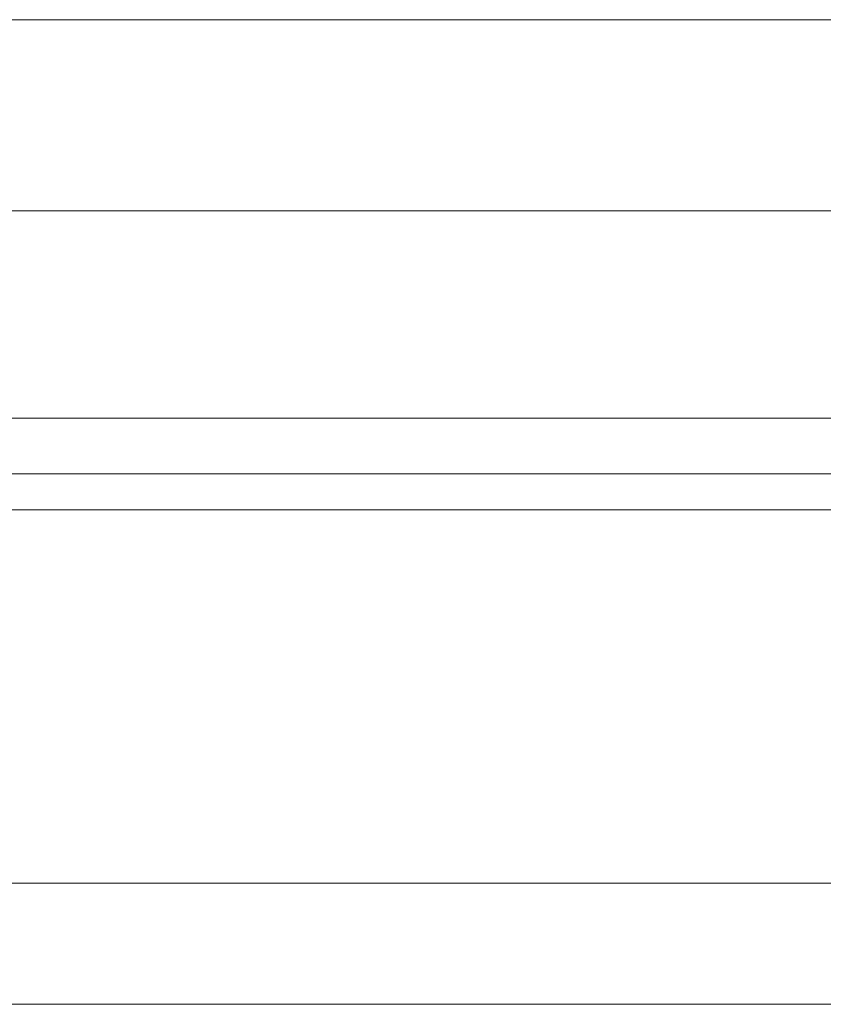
# Model space of a CAD drawing. Header units: millimetres. Extents: x 21 to 336, y 91 to 206.
# Tile 4 of 57: x 254.46 to 262.41, y 111.84 to 121.58. Entities that reach past the tile are written whole.
import ezdxf

# ---------------------------------------------------------------- set-up
doc = ezdxf.new("R2010")
doc.units = ezdxf.units.MM
doc.layers.add('OUT', color=3, linetype='Continuous')

msp = doc.modelspace()

# ---------------------------------------------------------------- linework, layer by layer
at = {"layer": 'OUT', "color": 0, "linetype": 'Continuous', "lineweight": 15}
for p, q in [((290.1024, 121.5811), (250.6232, 121.5811)), ((290.1024, 119.6902), (250.6232, 119.6902)), ((299.8628, 117.6401), (240.8628, 117.6401)), ((335.2632, 117.0866), (208.8384, 117.0866)), ((335.2632, 116.733), (208.7835, 116.733)), ((335.2632, 113.0401), (207.6614, 113.0401)), ((335.2632, 111.8401), (162.8628, 111.8401))]:
    msp.add_line(p, q, dxfattribs=at)

doc.saveas('drawing.dxf')
